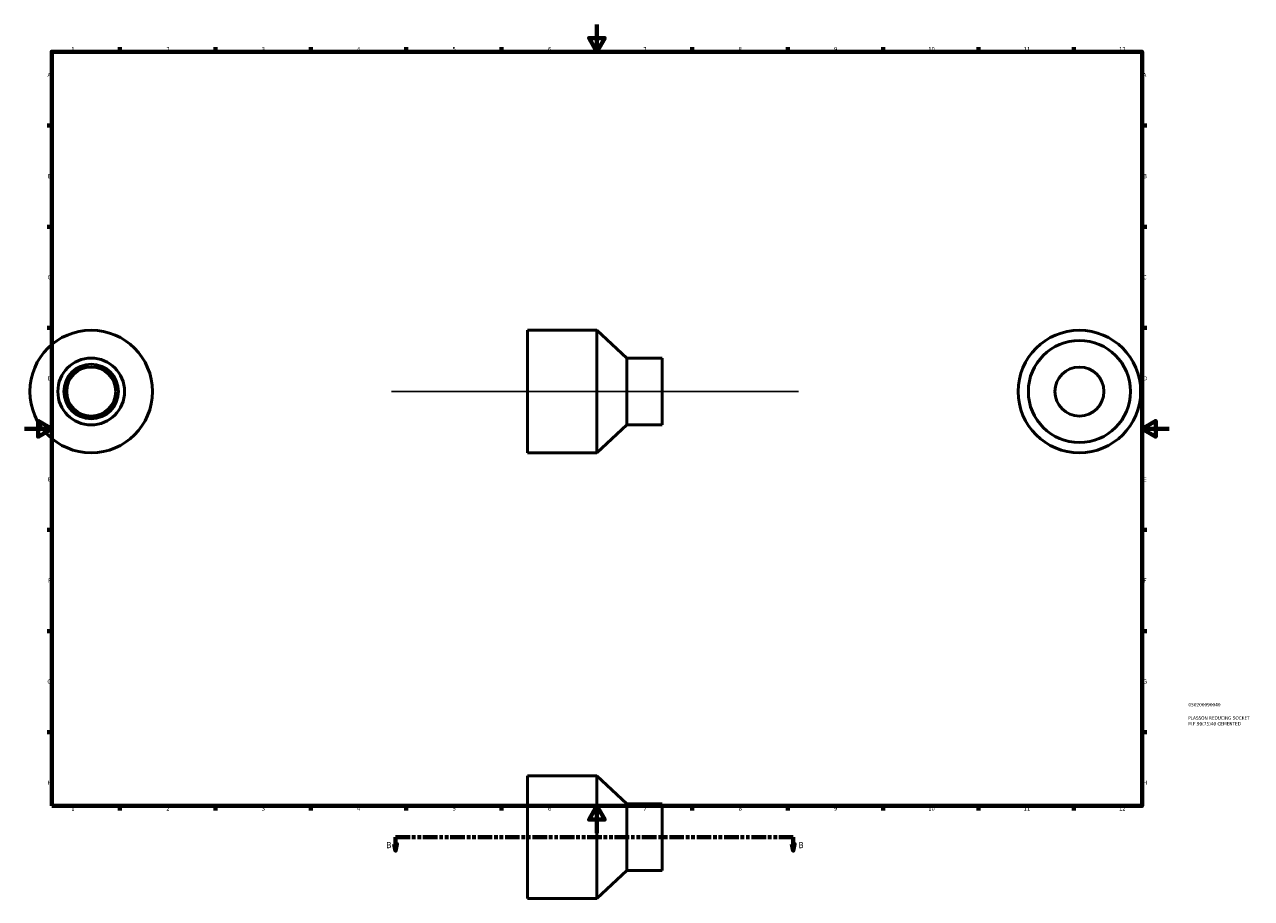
# Model space of a CAD drawing. Header units: millimetres. Extents: x 0 to 901, y -48 to 1035.
# Tile 1 of 3: x 0 to 901, y -48 to 594. Entities that reach past the tile are written whole.
import ezdxf

# ---------------------------------------------------------------- set-up
doc = ezdxf.new("R2010")
doc.units = ezdxf.units.MM
doc.linetypes.add('DOUBLE_DASH_CHAIN', pattern=[1.2403, 0.6614, -0.0827, 0.1654, -0.0827, 0.1654, -0.0827])
for name, color, linetype, lineweight in [('Border (ANSI)', 7, 'Continuous', 70), ('Section Line (ANSI)', 7, 'DOUBLE_DASH_CHAIN', 70), ('Sketch Geometry (ANSI)', 7, 'Continuous', 25), ('Title (ISO)', 7, 'Continuous', 50), ('Visible (ANSI)', 7, 'Continuous', 50)]:
    doc.layers.add(name, color=color, linetype=linetype, lineweight=lineweight)
doc.styles.add('Label Text (ANSI)', font='tahoma.ttf')
doc.styles.add('Note Text (ANSI)', font='tahoma.ttf')
doc.styles.add('Note Text (ISO)', font='tahoma.ttf')

# ---------------------------------------------------------------- blocks, each defined once
blk = doc.blocks.new('Borders Default Border')
at = {"layer": 'Border (ANSI)'}
for p, q in [((70.08, 574), (70.08, 577.45)), ((140.17, 574), (140.17, 577.45)), ((210.25, 574), (210.25, 577.45)), ((280.33, 574), (280.33, 577.45)), ((350.42, 574), (350.42, 577.45)), ((490.58, 574), (490.58, 577.45)), ((560.67, 574), (560.67, 577.45)), ((630.75, 574), (630.75, 577.45)), ((700.83, 574), (700.83, 577.45)), ((770.92, 574), (770.92, 577.45)), ((20, 519.75), (16.55, 519.75)), ((821, 519.75), (824.45, 519.75)), ((20, 445.5), (16.55, 445.5)), ((821, 445.5), (824.45, 445.5)), ((20, 371.25), (16.55, 371.25)), ((821, 371.25), (824.45, 371.25)), ((20, 222.75), (16.55, 222.75)), ((821, 222.75), (824.45, 222.75)), ((20, 148.5), (16.55, 148.5)), ((821, 148.5), (824.45, 148.5)), ((20, 74.25), (16.55, 74.25)), ((821, 74.25), (824.45, 74.25)), ((70.08, 20), (70.08, 16.55)), ((140.17, 20), (140.17, 16.55)), ((210.25, 20), (210.25, 16.55)), ((280.33, 20), (280.33, 16.55)), ((350.42, 20), (350.42, 16.55)), ((490.58, 20), (490.58, 16.55)), ((560.67, 20), (560.67, 16.55)), ((630.75, 20), (630.75, 16.55)), ((700.83, 20), (700.83, 16.55)), ((770.92, 20), (770.92, 16.55))]:
    blk.add_line(p, q, dxfattribs=at)
at = {"layer": 'Border (ANSI)', "flags": 128}
for points in [[(420.5, 594), (420.5, 574), (414.73, 584), (426.27, 584), (420.5, 574)], [(20, 20), (20, 574), (821, 574), (821, 20), (20, 20)], [(0, 297), (20, 297), (10, 302.77), (10, 291.23), (20, 297)], [(841, 297), (821, 297), (831, 302.77), (831, 291.23), (821, 297)], [(420.5, 0), (420.5, 20), (414.73, 10), (426.27, 10), (420.5, 20)]]:
    blk.add_lwpolyline(points, dxfattribs=at)
at = {"layer": 'Border (ANSI)', "attachment_point": 7, "style": 'Note Text (ANSI)'}
for s, insert, char_height in [('1', (34.35, 574.4), 3.05), ('2', (104.2, 574.4), 3.05), ('3', (174.26, 574.34), 3.05), ('4', (244.23, 574.4), 3.05), ('5', (314.48, 574.34), 3.05), ('6', (384.49, 574.34), 3.05), ('7', (454.6, 574.4), 3.05), ('8', (524.63, 574.33), 3.05), ('9', (594.7, 574.34), 3.05), ('10', (663.96, 574.34), 3.048), ('11', (734.04, 574.4), 3.048), ('12', (804.13, 574.4), 3.048), ('A', (16.78, 555.35), 3.05), ('A', (821.63, 555.35), 3.05), ('B', (17.15, 481.1), 3.05), ('B', (821.99, 481.1), 3.05), ('C', (16.95, 406.8), 3.05), ('C', (821.8, 406.8), 3.05), ('D', (16.96, 332.6), 3.05), ('D', (821.81, 332.6), 3.05), ('E', (17.21, 258.35), 3.05), ('E', (822.05, 258.35), 3.05), ('F', (17.29, 184.1), 3.05), ('F', (822.14, 184.1), 3.05), ('G', (16.81, 109.79), 3.05), ('G', (821.66, 109.79), 3.05), ('H', (16.97, 35.6), 3.05), ('H', (821.81, 35.6), 3.05), ('1', (34.35, 16.55), 3.05), ('2', (104.2, 16.55), 3.05), ('3', (174.26, 16.49), 3.05), ('4', (244.23, 16.55), 3.05), ('5', (314.48, 16.49), 3.05), ('6', (384.49, 16.49), 3.05), ('7', (454.6, 16.55), 3.05), ('8', (524.63, 16.48), 3.05), ('9', (594.7, 16.49), 3.05), ('10', (663.96, 16.49), 3.048), ('11', (734.04, 16.55), 3.048), ('12', (804.13, 16.55), 3.048)]:
    blk.add_mtext(s, dxfattribs=dict(at, insert=insert, char_height=char_height))
blk = doc.blocks.new('Title Blocks ISO')
at = {"layer": 'Title (ISO)', "color": 232, "true_color": 0xca0064, "style": 'Note Text (ISO)'}
for tag, p in [('PART_NUMBER_001', (34.08, 73.13)), ('DESCRIPTION_001', (33.84, 63.4)), ('DESCRIPTION_002', (33.84, 59.12))]:
    blk.add_attdef(tag, p, '', height=2.5, dxfattribs=at)
blk = doc.blocks.new('2dTransSection0')
at = {"layer": 'Section Line (ANSI)', "linetype": 'Continuous'}
for p, q in [((271.56, -7.97), (272.56, -12.97)), ((273.56, -7.97), (271.56, -7.97)), ((272.56, -2.97), (283.08, -2.97)), ((272.56, -2.97), (272.56, -7.97)), ((272.56, -7.97), (272.56, -12.97)), ((272.56, -12.97), (273.56, -7.97)), ((554.18, -2.97), (564.7, -2.97)), ((563.7, -7.97), (564.7, -12.97)), ((565.7, -7.97), (563.7, -7.97)), ((564.7, -2.97), (564.7, -7.97)), ((564.7, -7.97), (564.7, -12.97)), ((564.7, -12.97), (565.7, -7.97))]:
    blk.add_line(p, q, dxfattribs=at)
at = {"layer": 'Section Line (ANSI)', "linetype": 'DOUBLE_DASH_CHAIN', "ltscale": 16.218304}
blk.add_line((272.56, -2.97), (564.7, -2.97), dxfattribs=at)
at = {"layer": 'Section Line (ANSI)', "linetype": 'Continuous', "flags": 128}
for points in [[(271.56, -7.97), (272.56, -12.97), (273.56, -7.97), (271.56, -7.97)], [(563.7, -7.97), (564.7, -12.97), (565.7, -7.97), (563.7, -7.97)]]:
    blk.add_lwpolyline(points, dxfattribs=at)
at = {"layer": 'Section Line (ANSI)'}
for points in [[(271.56, -7.97), (272.56, -12.97), (273.56, -7.97), (271.56, -7.97)], [(563.7, -7.97), (564.7, -12.97), (565.7, -7.97), (563.7, -7.97)]]:
    blk.add_solid(points, dxfattribs=at)
at = {"layer": 'Section Line (ANSI)', "char_height": 4.57, "attachment_point": 7, "style": 'Label Text (ANSI)'}
for insert in [(265.82, -11.04), (568.65, -11.04)]:
    blk.add_mtext('B', dxfattribs=dict(at, insert=insert))

msp = doc.modelspace()

# ---------------------------------------------------------------- linework, layer by layer
at = {"layer": 'Sketch Geometry (ANSI)'}
msp.add_line((269.531, 324.427), (568.531, 324.427), dxfattribs=at)
at = {"layer": 'Visible (ANSI)'}
for p, q in [((369.531, 369.427), (369.531, 279.427)), ((420.531, 369.427), (369.531, 369.427)), ((420.531, 369.427), (420.531, 279.427)), ((442.531, 348.927), (420.531, 369.427)), ((442.531, 348.927), (442.531, 299.927)), ((468.531, 348.927), (442.531, 348.927)), ((468.531, 348.927), (468.531, 299.927)), ((442.531, 299.927), (420.531, 279.427)), ((468.531, 299.927), (442.531, 299.927)), ((420.531, 279.427), (369.531, 279.427)), ((369.531, 42.029), (369.531, -47.971)), ((420.531, 42.029), (369.531, 42.029)), ((420.531, 42.029), (420.531, -47.971)), ((442.531, 21.529), (420.531, 42.029)), ((442.531, 21.529), (442.531, -27.471)), ((468.531, 21.529), (442.531, 21.529)), ((468.531, 21.529), (468.531, -27.471)), ((442.531, -27.471), (420.531, -47.971)), ((468.531, -27.471), (442.531, -27.471)), ((420.531, -47.971), (369.531, -47.971))]:
    msp.add_line(p, q, dxfattribs=at)
for centre, radius in [((48.959, 324.427), 45), ((774.964, 324.427), 45), ((774.964, 324.427), 37.5), ((48.959, 324.427), 24.5), ((48.959, 324.427), 20), ((48.959, 324.427), 18), ((774.964, 324.427), 18)]:
    msp.add_circle(centre, radius, dxfattribs=at)

# ---------------------------------------------------------------- block references
msp.add_blockref('Borders Default Border', (0, 0))
msp.add_blockref('Title Blocks ISO', (821, 20)).add_auto_attribs({'PART_NUMBER_001': '050200090040', 'DESCRIPTION_001': 'PLASSON REDUCING SOCKET', 'DESCRIPTION_002': 'M.F.90(75)40 CEMENTED'})
at = {"layer": 'Section Line (ANSI)'}
msp.add_blockref('2dTransSection0', (0, 0), dxfattribs=at)

doc.saveas('drawing.dxf')
